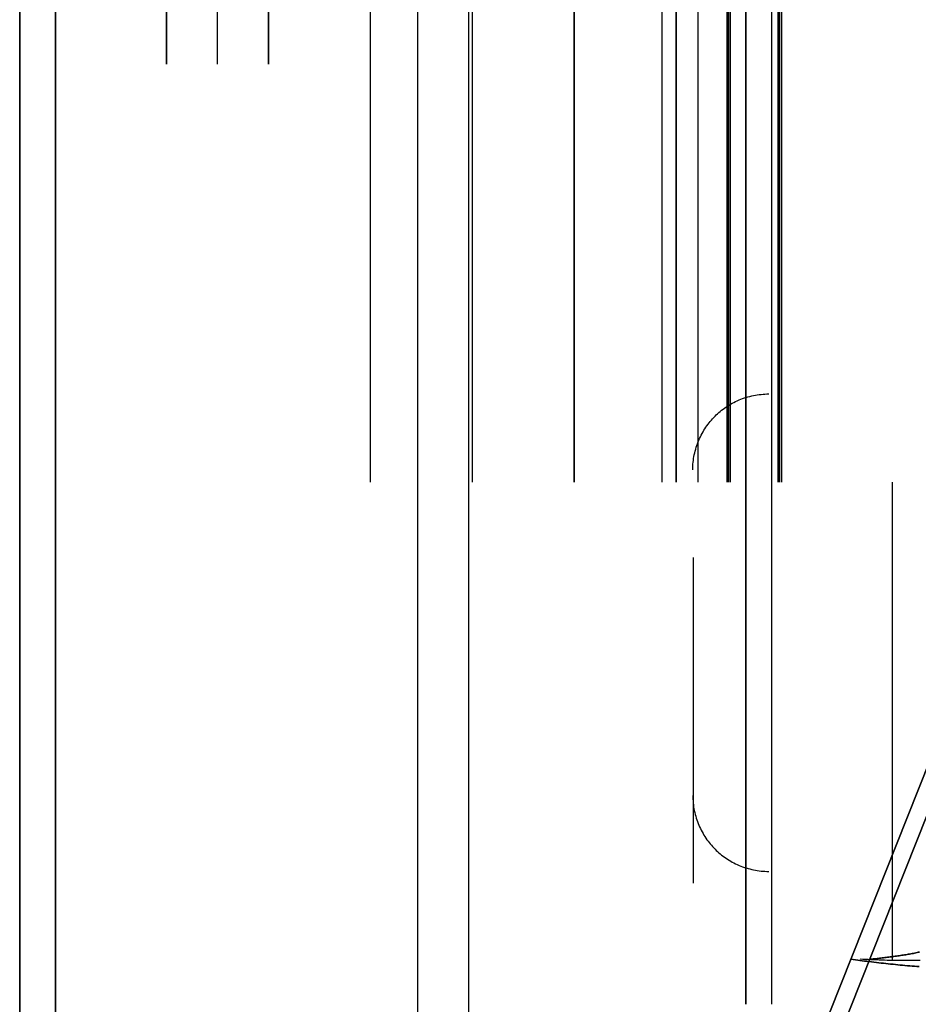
# Model space of a CAD drawing. Header units: millimetres. Extents: x -1030 to 192, y -442 to 180.
# Tile 204 of 256: x 79 to 103, y 16 to 41. Entities that reach past the tile are written whole.
import ezdxf

# ---------------------------------------------------------------- set-up
doc = ezdxf.new("R2010")
doc.units = ezdxf.units.MM
doc.header["$MEASUREMENT"] = 0
doc.layers.add('OVIDIO 120x60x72h', color=7, linetype='Continuous')

msp = doc.modelspace()

# ---------------------------------------------------------------- linework, layer by layer
at = {"layer": 'OVIDIO 120x60x72h', "extrusion": (0.045678, 0.114881, 0.992329)}
for points in [[(-87.84, 35.845), (-87.84, -71.011)], [(-87.84, -71.011), (-87.84, 35.845)], [(-88.296, -71.011), (-88.296, 35.845)], [(-88.296, 35.845), (-88.296, -71.011)]]:
    msp.add_lwpolyline(points, dxfattribs=at)
at = {"layer": 'OVIDIO 120x60x72h'}
for points in [[(98.429, 15.573), (98.429, 78.822)], [(98.429, 78.822), (98.429, 15.573)], [(99.1, 78.822), (99.1, 15.573)], [(89.788, 77.894), (89.788, -131.005)], [(91.13, 77.894), (91.13, -131.005)], [(80.252, -131.005), (80.252, 67.328)], [(80.252, 67.328), (80.252, -131.005)], [(79.313, 65.924), (79.313, -131.005)], [(79.313, -131.005), (79.313, 65.924)], [(79.313, 65.924), (79.313, -131.005)], [(79.313, -131.005), (79.313, 65.924)], [(93.912, 29.322), (93.912, 64.323)], [(93.912, 64.323), (93.912, 29.322)], [(96.225, 29.322), (96.225, 64.323)], [(96.596, 64.323), (96.596, 29.322)], [(96.596, 29.322), (96.596, 64.323)], [(97.174, 29.322), (97.174, 64.323)], [(97.937, 64.323), (97.937, 29.322)], [(97.937, 29.322), (97.937, 64.323)], [(97.982, 29.322), (97.982, 64.323)], [(98.027, 29.322), (98.027, 64.323)], [(99.279, 29.322), (99.279, 64.323)], [(99.279, 64.323), (99.279, 29.322)], [(99.324, 29.322), (99.324, 64.323)], [(99.368, 64.323), (99.368, 29.322)], [(83.179, 53.323), (83.179, 40.322)], [(83.179, 40.322), (83.179, 53.323)], [(84.521, 40.322), (84.521, 53.323)], [(85.863, 40.322), (85.863, 53.323)], [(85.863, 53.323), (85.863, 40.322)], [(88.546, 29.322), (88.546, 43.533)], [(91.229, 29.322), (91.229, 43.533)], [(102.275, 29.322), (102.275, 16.756)]]:
    msp.add_lwpolyline(points, dxfattribs=at)
at = {"layer": 'OVIDIO 120x60x72h', "extrusion": (1, 0, 0)}
for points in [[(78.822, 717.814), (15.573, 717.814)], [(15.573, 717.814), (78.822, 717.814)], [(67.328, 754.169), (-131.005, 754.169)], [(-131.005, 754.169), (67.328, 754.169)], [(16.756, 719.29), (29.322, 719.29)], [(29.322, 716.607), (16.756, 716.607)]]:
    msp.add_lwpolyline(points, dxfattribs=at)
at = {"layer": 'OVIDIO 120x60x72h', "extrusion": (1, 2.56846e-05, 8.30777e-08)}
for points in [[(62.328, 714.97), (31.328, 714.87)], [(31.328, 714.87), (62.328, 714.97)], [(31.326, 715.579), (62.326, 715.679)], [(31.324, 716.288), (62.324, 716.388)], [(62.324, 716.388), (31.324, 716.288)], [(27.323, 716.517), (18.753, 716.49)], [(18.753, 716.49), (27.323, 716.517)], [(18.748, 718.076), (27.318, 718.104)], [(27.318, 718.104), (18.748, 718.076)]]:
    msp.add_lwpolyline(points, dxfattribs=at)
at = {"layer": 'OVIDIO 120x60x72h', "extrusion": (-1.65145e-06, 1, -8.25725e-07)}
for points in [[(-83.179, 738.028), (-85.863, 739.37)], [(-85.863, 739.37), (-83.179, 738.028)]]:
    msp.add_lwpolyline(points, dxfattribs=at)
at = {"layer": 'OVIDIO 120x60x72h', "extrusion": (0.894427, 0, 0.447214)}
for points in [[(40.322, 622.914), (40.078, 622.911), (39.832, 622.903), (39.584, 622.889), (39.334, 622.869), (39.082, 622.844), (38.83, 622.812), (38.576, 622.774), (38.321, 622.73), (38.065, 622.68), (37.809, 622.623), (37.552, 622.559), (37.296, 622.489), (37.039, 622.412), (36.783, 622.329), (36.528, 622.239), (36.273, 622.141), (36.02, 622.038), (35.768, 621.927), (35.518, 621.809), (35.27, 621.685), (35.024, 621.554), (34.781, 621.416), (34.54, 621.272), (34.303, 621.121), (34.069, 620.963), (33.838, 620.8), (33.612, 620.63), (33.389, 620.454), (33.171, 620.272), (32.957, 620.084), (32.748, 619.891), (32.544, 619.692), (32.345, 619.488), (32.152, 619.279), (31.964, 619.065), (31.782, 618.847), (31.606, 618.624), (31.436, 618.398), (31.273, 618.167), (31.115, 617.933), (30.964, 617.696), (30.82, 617.455), (30.682, 617.212), (30.551, 616.966), (30.427, 616.718), (30.309, 616.468), (30.199, 616.216), (30.095, 615.963), (29.998, 615.708), (29.907, 615.453), (29.824, 615.197), (29.747, 614.941), (29.677, 614.684), (29.613, 614.427), (29.556, 614.171), (29.506, 613.915), (29.462, 613.66), (29.424, 613.406), (29.392, 613.154), (29.367, 612.902), (29.347, 612.652), (29.333, 612.404), (29.325, 612.158), (29.322, 611.914)], [(29.322, 611.914), (29.325, 612.158), (29.333, 612.404), (29.347, 612.652), (29.367, 612.902), (29.392, 613.154), (29.424, 613.406), (29.462, 613.66), (29.506, 613.915), (29.556, 614.171), (29.613, 614.427), (29.677, 614.684), (29.747, 614.941), (29.824, 615.197), (29.907, 615.453), (29.998, 615.708), (30.095, 615.963), (30.199, 616.216), (30.309, 616.468), (30.427, 616.718), (30.551, 616.966), (30.682, 617.212), (30.82, 617.455), (30.964, 617.696), (31.115, 617.933), (31.273, 618.167), (31.436, 618.398), (31.606, 618.624), (31.782, 618.847), (31.964, 619.065), (32.152, 619.279), (32.345, 619.488), (32.544, 619.692), (32.748, 619.891), (32.957, 620.084), (33.171, 620.272), (33.389, 620.454), (33.612, 620.63), (33.838, 620.8), (34.069, 620.963), (34.303, 621.121), (34.54, 621.272), (34.781, 621.416), (35.024, 621.554), (35.27, 621.685), (35.518, 621.809), (35.768, 621.927), (36.02, 622.038), (36.273, 622.141), (36.528, 622.239), (36.783, 622.329), (37.039, 622.412), (37.296, 622.489), (37.552, 622.559), (37.809, 622.623), (38.065, 622.68), (38.321, 622.73), (38.576, 622.774), (38.83, 622.812), (39.082, 622.844), (39.334, 622.869), (39.584, 622.889), (39.832, 622.903), (40.078, 622.911), (40.322, 622.914)], [(40.322, 622.914), (40.058, 622.911), (39.792, 622.901), (39.526, 622.885), (39.259, 622.862), (38.992, 622.833), (38.725, 622.797), (38.458, 622.755), (38.192, 622.705), (37.926, 622.65), (37.661, 622.587), (37.398, 622.518), (37.136, 622.442), (36.875, 622.36), (36.617, 622.271), (36.36, 622.175), (36.107, 622.074), (35.855, 621.966), (35.607, 621.852), (35.362, 621.732), (35.12, 621.606), (34.881, 621.474), (34.647, 621.336), (34.416, 621.194), (34.189, 621.045), (33.967, 620.892), (33.749, 620.734), (33.536, 620.571), (33.328, 620.403), (33.124, 620.232), (32.926, 620.056), (32.732, 619.876), (32.544, 619.692), (32.36, 619.504), (32.181, 619.31), (32.005, 619.112), (31.833, 618.908), (31.665, 618.7), (31.502, 618.487), (31.344, 618.269), (31.191, 618.047), (31.043, 617.82), (30.9, 617.589), (30.762, 617.355), (30.63, 617.116), (30.504, 616.874), (30.384, 616.629), (30.27, 616.381), (30.162, 616.13), (30.061, 615.876), (29.965, 615.619), (29.876, 615.361), (29.794, 615.1), (29.718, 614.838), (29.649, 614.575), (29.586, 614.31), (29.531, 614.044), (29.481, 613.778), (29.439, 613.511), (29.403, 613.244), (29.374, 612.977), (29.351, 612.71), (29.335, 612.444), (29.326, 612.178), (29.322, 611.914)], [(29.322, 611.914), (29.325, 612.158), (29.333, 612.404), (29.347, 612.652), (29.367, 612.902), (29.392, 613.154), (29.424, 613.406), (29.462, 613.66), (29.506, 613.915), (29.556, 614.171), (29.613, 614.427), (29.677, 614.684), (29.747, 614.941), (29.824, 615.197), (29.907, 615.453), (29.998, 615.708), (30.095, 615.963), (30.199, 616.216), (30.309, 616.468), (30.427, 616.718), (30.551, 616.966), (30.682, 617.212), (30.82, 617.455), (30.964, 617.696), (31.115, 617.933), (31.273, 618.167), (31.436, 618.398), (31.606, 618.624), (31.782, 618.847), (31.964, 619.065), (32.152, 619.279), (32.345, 619.488), (32.544, 619.692), (32.748, 619.891), (32.957, 620.084), (33.171, 620.272), (33.389, 620.454), (33.612, 620.63), (33.838, 620.8), (34.069, 620.963), (34.303, 621.121), (34.54, 621.272), (34.781, 621.416), (35.024, 621.554), (35.27, 621.685), (35.518, 621.809), (35.768, 621.927), (36.02, 622.038), (36.273, 622.141), (36.528, 622.239), (36.783, 622.329), (37.039, 622.412), (37.296, 622.489), (37.552, 622.559), (37.809, 622.623), (38.065, 622.68), (38.321, 622.73), (38.576, 622.774), (38.83, 622.812), (39.082, 622.844), (39.334, 622.869), (39.584, 622.889), (39.832, 622.903), (40.078, 622.911), (40.322, 622.914)], [(40.322, 622.914), (40.078, 622.911), (39.832, 622.903), (39.584, 622.889), (39.334, 622.869), (39.082, 622.844), (38.83, 622.812), (38.576, 622.774), (38.321, 622.73), (38.065, 622.68), (37.809, 622.623), (37.552, 622.559), (37.296, 622.489), (37.039, 622.412), (36.783, 622.329), (36.528, 622.239), (36.273, 622.141), (36.02, 622.038), (35.768, 621.927), (35.518, 621.809), (35.27, 621.685), (35.024, 621.554), (34.781, 621.416), (34.54, 621.272), (34.303, 621.121), (34.069, 620.963), (33.838, 620.8), (33.612, 620.63), (33.389, 620.454), (33.171, 620.272), (32.957, 620.084), (32.748, 619.891), (32.544, 619.692), (32.345, 619.488), (32.152, 619.279), (31.964, 619.065), (31.782, 618.847), (31.606, 618.624), (31.436, 618.398), (31.273, 618.167), (31.115, 617.933), (30.964, 617.696), (30.82, 617.455), (30.682, 617.212), (30.551, 616.966), (30.427, 616.718), (30.309, 616.468), (30.199, 616.216), (30.095, 615.963), (29.998, 615.708), (29.907, 615.453), (29.824, 615.197), (29.747, 614.941), (29.677, 614.684), (29.613, 614.427), (29.556, 614.171), (29.506, 613.915), (29.462, 613.66), (29.424, 613.406), (29.392, 613.154), (29.367, 612.902), (29.347, 612.652), (29.333, 612.404), (29.325, 612.158), (29.322, 611.914)]]:
    msp.add_lwpolyline(points, dxfattribs=at)
at = {"layer": 'OVIDIO 120x60x72h', "extrusion": (0, 1, 0)}
for points in [[(-84.62, 735.147), (-87.303, 736.488)], [(-88.099, 728.19), (-93.912, 716.562)], [(-90.782, 729.531), (-88.099, 728.19)], [(-88.099, 728.19), (-90.782, 729.531)], [(-93.912, 716.562), (-88.099, 728.19)], [(-95.254, 717.233), (-89.44, 728.861)], [(-96.596, 717.904), (-90.782, 729.531)], [(-90.782, 729.531), (-96.596, 717.904)], [(-91.006, 722.376), (-93.689, 723.718)], [(-96.596, 717.904), (-93.912, 716.562)], [(-93.912, 716.562), (-93.953, 716.483), (-93.996, 716.404), (-94.041, 716.326), (-94.088, 716.248), (-94.137, 716.17), (-94.188, 716.093), (-94.242, 716.017), (-94.298, 715.941), (-94.356, 715.866), (-94.416, 715.792), (-94.478, 715.719), (-94.543, 715.647), (-94.609, 715.576), (-94.678, 715.506), (-94.749, 715.438), (-94.822, 715.371), (-94.897, 715.305), (-94.974, 715.241), (-95.053, 715.179), (-95.134, 715.119), (-95.216, 715.06), (-95.301, 715.003), (-95.387, 714.949), (-95.475, 714.896), (-95.564, 714.845), (-95.655, 714.797), (-95.747, 714.751), (-95.84, 714.707), (-95.935, 714.666), (-96.031, 714.627), (-96.127, 714.59), (-96.225, 714.556), (-96.324, 714.525), (-96.423, 714.496), (-96.523, 714.47), (-96.624, 714.446), (-96.725, 714.425), (-96.826, 714.406), (-96.928, 714.391), (-97.03, 714.378), (-97.131, 714.367), (-97.233, 714.359), (-97.335, 714.354), (-97.436, 714.351), (-97.537, 714.351), (-97.637, 714.354), (-97.737, 714.359), (-97.836, 714.366), (-97.935, 714.376), (-98.033, 714.388), (-98.13, 714.402), (-98.226, 714.419), (-98.32, 714.438), (-98.414, 714.459), (-98.507, 714.482), (-98.598, 714.508), (-98.688, 714.535), (-98.777, 714.564), (-98.864, 714.594), (-98.95, 714.627), (-99.035, 714.661), (-99.118, 714.697), (-99.199, 714.734), (-99.279, 714.773)], [(-99.279, 714.773), (-99.199, 714.734), (-99.118, 714.697), (-99.035, 714.661), (-98.95, 714.627), (-98.864, 714.594), (-98.777, 714.564), (-98.688, 714.535), (-98.598, 714.508), (-98.507, 714.482), (-98.414, 714.459), (-98.32, 714.438), (-98.226, 714.419), (-98.13, 714.402), (-98.033, 714.388), (-97.935, 714.376), (-97.836, 714.366), (-97.737, 714.359), (-97.637, 714.354), (-97.537, 714.351), (-97.436, 714.351), (-97.335, 714.354), (-97.233, 714.359), (-97.131, 714.367), (-97.03, 714.378), (-96.928, 714.391), (-96.826, 714.406), (-96.725, 714.425), (-96.624, 714.446), (-96.523, 714.47), (-96.423, 714.496), (-96.324, 714.525), (-96.225, 714.556), (-96.127, 714.59), (-96.031, 714.627), (-95.935, 714.666), (-95.84, 714.707), (-95.747, 714.751), (-95.655, 714.797), (-95.564, 714.845), (-95.475, 714.896), (-95.387, 714.949), (-95.301, 715.003), (-95.216, 715.06), (-95.134, 715.119), (-95.053, 715.179), (-94.974, 715.241), (-94.897, 715.305), (-94.822, 715.371), (-94.749, 715.438), (-94.678, 715.506), (-94.609, 715.576), (-94.543, 715.647), (-94.478, 715.719), (-94.416, 715.792), (-94.356, 715.866), (-94.298, 715.941), (-94.242, 716.017), (-94.188, 716.093), (-94.137, 716.17), (-94.088, 716.248), (-94.041, 716.326), (-93.996, 716.404), (-93.953, 716.483), (-93.912, 716.562)], [(-93.912, 716.562), (-96.596, 717.904)], [(-98.385, 716.562), (-95.286, 715.013)], [(-97.251, 714.358), (-95.701, 717.457)], [(-97.937, 717.457), (-97.917, 717.447), (-97.897, 717.438), (-97.876, 717.429), (-97.855, 717.42), (-97.834, 717.412), (-97.812, 717.404), (-97.79, 717.397), (-97.767, 717.39), (-97.744, 717.384), (-97.721, 717.378), (-97.698, 717.373), (-97.674, 717.368), (-97.65, 717.364), (-97.626, 717.36), (-97.601, 717.357), (-97.577, 717.355), (-97.552, 717.353), (-97.527, 717.352), (-97.502, 717.351), (-97.477, 717.351), (-97.451, 717.352), (-97.426, 717.353), (-97.4, 717.355), (-97.375, 717.358), (-97.35, 717.361), (-97.324, 717.365), (-97.299, 717.369), (-97.274, 717.375), (-97.248, 717.381), (-97.223, 717.387), (-97.199, 717.394), (-97.174, 717.402), (-97.149, 717.411), (-97.125, 717.42), (-97.101, 717.43), (-97.078, 717.44), (-97.054, 717.451), (-97.031, 717.463), (-97.009, 717.475), (-96.986, 717.487), (-96.964, 717.5), (-96.943, 717.514), (-96.922, 717.528), (-96.901, 717.543), (-96.881, 717.558), (-96.861, 717.574), (-96.842, 717.59), (-96.823, 717.606), (-96.805, 717.623), (-96.787, 717.64), (-96.77, 717.657), (-96.753, 717.675), (-96.737, 717.693), (-96.722, 717.711), (-96.707, 717.73), (-96.692, 717.749), (-96.678, 717.767), (-96.665, 717.787), (-96.652, 717.806), (-96.64, 717.825), (-96.628, 717.845), (-96.617, 717.864), (-96.606, 717.884), (-96.596, 717.904)], [(-96.596, 717.904), (-96.606, 717.884), (-96.617, 717.864), (-96.628, 717.845), (-96.64, 717.825), (-96.652, 717.806), (-96.665, 717.787), (-96.678, 717.767), (-96.692, 717.749), (-96.707, 717.73), (-96.722, 717.711), (-96.737, 717.693), (-96.753, 717.675), (-96.77, 717.657), (-96.787, 717.64), (-96.805, 717.623), (-96.823, 717.606), (-96.842, 717.59), (-96.861, 717.574), (-96.881, 717.558), (-96.901, 717.543), (-96.922, 717.528), (-96.943, 717.514), (-96.964, 717.5), (-96.986, 717.487), (-97.009, 717.475), (-97.031, 717.463), (-97.054, 717.451), (-97.078, 717.44), (-97.101, 717.43), (-97.125, 717.42), (-97.149, 717.411), (-97.174, 717.402), (-97.199, 717.394), (-97.223, 717.387), (-97.248, 717.381), (-97.274, 717.375), (-97.299, 717.369), (-97.324, 717.365), (-97.35, 717.361), (-97.375, 717.358), (-97.4, 717.355), (-97.426, 717.353), (-97.451, 717.352), (-97.477, 717.351), (-97.502, 717.351), (-97.527, 717.352), (-97.552, 717.353), (-97.577, 717.355), (-97.601, 717.357), (-97.626, 717.36), (-97.65, 717.364), (-97.674, 717.368), (-97.698, 717.373), (-97.721, 717.378), (-97.744, 717.384), (-97.767, 717.39), (-97.79, 717.397), (-97.812, 717.404), (-97.834, 717.412), (-97.855, 717.42), (-97.876, 717.429), (-97.897, 717.438), (-97.917, 717.447), (-97.937, 717.457)], [(-97.937, 717.457), (-99.279, 714.773)], [(-98.027, 717.501), (-97.937, 717.457)], [(-97.937, 717.457), (-98.027, 717.501)], [(-99.279, 714.773), (-97.937, 717.457)], [(-101.605, 719.29), (-98.027, 717.501)], [(-102.275, 717.949), (-98.608, 716.115)], [(-99.279, 714.773), (-99.368, 714.818)], [(-99.368, 714.818), (-99.279, 714.773)], [(-99.368, 714.818), (-102.946, 716.607)], [(-101.113, 715.69), (-99.771, 718.373)], [(-101.605, 719.29), (-102.946, 716.607)], [(-102.946, 716.607), (-101.605, 719.29)], [(-101.605, 719.29), (-102.946, 716.607)], [(-102.946, 716.607), (-101.605, 719.29)]]:
    msp.add_lwpolyline(points, dxfattribs=at)
at = {"layer": 'OVIDIO 120x60x72h', "extrusion": (0.326394, -0.003049, 0.945229)}
for points in [[(32.281, 137.349), (32.237, 137.349), (32.192, 137.35), (32.147, 137.352), (32.101, 137.356), (32.055, 137.36), (32.009, 137.365), (31.963, 137.371), (31.917, 137.379), (31.87, 137.388), (31.823, 137.398), (31.777, 137.409), (31.73, 137.421), (31.683, 137.434), (31.636, 137.449), (31.59, 137.465), (31.543, 137.482), (31.497, 137.501), (31.451, 137.52), (31.406, 137.541), (31.36, 137.564), (31.315, 137.587), (31.271, 137.612), (31.227, 137.637), (31.183, 137.664), (31.141, 137.693), (31.098, 137.722), (31.057, 137.752), (31.016, 137.784), (30.976, 137.817), (30.937, 137.85), (30.898, 137.885), (30.861, 137.921), (30.825, 137.958), (30.789, 137.995), (30.754, 138.034), (30.721, 138.073), (30.689, 138.113), (30.657, 138.154), (30.627, 138.196), (30.598, 138.238), (30.57, 138.281), (30.544, 138.325), (30.518, 138.369), (30.494, 138.413), (30.471, 138.458), (30.449, 138.503), (30.428, 138.549), (30.409, 138.595), (30.391, 138.641), (30.374, 138.687), (30.358, 138.733), (30.344, 138.78), (30.331, 138.826), (30.319, 138.873), (30.308, 138.919), (30.298, 138.966), (30.29, 139.012), (30.282, 139.058), (30.276, 139.104), (30.271, 139.15), (30.267, 139.195), (30.264, 139.24), (30.262, 139.285), (30.261, 139.329)], [(30.261, 139.329), (30.262, 139.285), (30.264, 139.24), (30.267, 139.195), (30.271, 139.15), (30.276, 139.104), (30.282, 139.058), (30.29, 139.012), (30.298, 138.966), (30.308, 138.919), (30.319, 138.873), (30.331, 138.826), (30.344, 138.78), (30.358, 138.733), (30.374, 138.687), (30.391, 138.641), (30.409, 138.595), (30.428, 138.549), (30.449, 138.503), (30.471, 138.458), (30.494, 138.413), (30.518, 138.369), (30.544, 138.325), (30.57, 138.281), (30.598, 138.238), (30.627, 138.196), (30.657, 138.154), (30.689, 138.113), (30.721, 138.073), (30.754, 138.034), (30.789, 137.995), (30.825, 137.958), (30.861, 137.921), (30.898, 137.885), (30.937, 137.85), (30.976, 137.817), (31.016, 137.784), (31.057, 137.752), (31.098, 137.722), (31.141, 137.693), (31.183, 137.664), (31.227, 137.637), (31.271, 137.612), (31.315, 137.587), (31.36, 137.564), (31.406, 137.541), (31.451, 137.52), (31.497, 137.501), (31.543, 137.482), (31.59, 137.465), (31.636, 137.449), (31.683, 137.434), (31.73, 137.421), (31.777, 137.409), (31.823, 137.398), (31.87, 137.388), (31.917, 137.379), (31.963, 137.371), (32.009, 137.365), (32.055, 137.36), (32.101, 137.356), (32.147, 137.352), (32.192, 137.35), (32.237, 137.349), (32.281, 137.349)], [(32.281, 137.349), (32.231, 137.349), (32.181, 137.351), (32.13, 137.353), (32.08, 137.357), (32.03, 137.362), (31.98, 137.369), (31.93, 137.377), (31.881, 137.386), (31.831, 137.396), (31.782, 137.407), (31.734, 137.42), (31.686, 137.434), (31.638, 137.449), (31.59, 137.465), (31.544, 137.482), (31.497, 137.501), (31.452, 137.52), (31.407, 137.541), (31.362, 137.562), (31.319, 137.585), (31.276, 137.609), (31.234, 137.633), (31.193, 137.658), (31.152, 137.685), (31.113, 137.712), (31.074, 137.74), (31.036, 137.768), (30.999, 137.797), (30.963, 137.827), (30.928, 137.858), (30.894, 137.889), (30.861, 137.921), (30.829, 137.953), (30.797, 137.987), (30.766, 138.021), (30.735, 138.057), (30.705, 138.093), (30.675, 138.13), (30.647, 138.168), (30.619, 138.207), (30.592, 138.247), (30.566, 138.288), (30.54, 138.33), (30.516, 138.372), (30.493, 138.415), (30.47, 138.459), (30.449, 138.504), (30.428, 138.549), (30.409, 138.595), (30.391, 138.641), (30.374, 138.688), (30.358, 138.736), (30.343, 138.784), (30.329, 138.832), (30.317, 138.881), (30.306, 138.93), (30.296, 138.979), (30.287, 139.029), (30.28, 139.079), (30.273, 139.129), (30.268, 139.179), (30.265, 139.229), (30.262, 139.279), (30.261, 139.329)], [(30.261, 139.329), (30.262, 139.285), (30.264, 139.24), (30.267, 139.195), (30.271, 139.15), (30.276, 139.104), (30.282, 139.058), (30.29, 139.012), (30.298, 138.966), (30.308, 138.919), (30.319, 138.873), (30.331, 138.826), (30.344, 138.78), (30.358, 138.733), (30.374, 138.687), (30.391, 138.641), (30.409, 138.595), (30.428, 138.549), (30.449, 138.503), (30.471, 138.458), (30.494, 138.413), (30.518, 138.369), (30.544, 138.325), (30.57, 138.281), (30.598, 138.238), (30.627, 138.196), (30.657, 138.154), (30.689, 138.113), (30.721, 138.073), (30.754, 138.034), (30.789, 137.995), (30.825, 137.958), (30.861, 137.921), (30.898, 137.885), (30.937, 137.85), (30.976, 137.817), (31.016, 137.784), (31.057, 137.752), (31.098, 137.722), (31.141, 137.693), (31.183, 137.664), (31.227, 137.637), (31.271, 137.612), (31.315, 137.587), (31.36, 137.564), (31.406, 137.541), (31.451, 137.52), (31.497, 137.501), (31.543, 137.482), (31.59, 137.465), (31.636, 137.449), (31.683, 137.434), (31.73, 137.421), (31.777, 137.409), (31.823, 137.398), (31.87, 137.388), (31.917, 137.379), (31.963, 137.371), (32.009, 137.365), (32.055, 137.36), (32.101, 137.356), (32.147, 137.352), (32.192, 137.35), (32.237, 137.349), (32.281, 137.349)], [(32.281, 137.349), (32.237, 137.349), (32.192, 137.35), (32.147, 137.352), (32.101, 137.356), (32.055, 137.36), (32.009, 137.365), (31.963, 137.371), (31.917, 137.379), (31.87, 137.388), (31.823, 137.398), (31.777, 137.409), (31.73, 137.421), (31.683, 137.434), (31.636, 137.449), (31.59, 137.465), (31.543, 137.482), (31.497, 137.501), (31.451, 137.52), (31.406, 137.541), (31.36, 137.564), (31.315, 137.587), (31.271, 137.612), (31.227, 137.637), (31.183, 137.664), (31.141, 137.693), (31.098, 137.722), (31.057, 137.752), (31.016, 137.784), (30.976, 137.817), (30.937, 137.85), (30.898, 137.885), (30.861, 137.921), (30.825, 137.958), (30.789, 137.995), (30.754, 138.034), (30.721, 138.073), (30.689, 138.113), (30.657, 138.154), (30.627, 138.196), (30.598, 138.238), (30.57, 138.281), (30.544, 138.325), (30.518, 138.369), (30.494, 138.413), (30.471, 138.458), (30.449, 138.503), (30.428, 138.549), (30.409, 138.595), (30.391, 138.641), (30.374, 138.687), (30.358, 138.733), (30.344, 138.78), (30.331, 138.826), (30.319, 138.873), (30.308, 138.919), (30.298, 138.966), (30.29, 139.012), (30.282, 139.058), (30.276, 139.104), (30.271, 139.15), (30.267, 139.195), (30.264, 139.24), (30.262, 139.285), (30.261, 139.329)], [(30.252, 140.3), (30.251, 140.347), (30.249, 140.394), (30.246, 140.442), (30.242, 140.49), (30.237, 140.538), (30.23, 140.587), (30.223, 140.635), (30.214, 140.684), (30.205, 140.733), (30.194, 140.783), (30.182, 140.832), (30.169, 140.881), (30.154, 140.93), (30.139, 140.979), (30.122, 141.028), (30.104, 141.077), (30.084, 141.126), (30.064, 141.174), (30.042, 141.222), (30.019, 141.269), (29.994, 141.316), (29.969, 141.363), (29.942, 141.409), (29.914, 141.454), (29.885, 141.499), (29.855, 141.543), (29.824, 141.586), (29.791, 141.629), (29.758, 141.67), (29.723, 141.711), (29.688, 141.751), (29.651, 141.79), (29.614, 141.828), (29.575, 141.865), (29.536, 141.9), (29.496, 141.935), (29.455, 141.968), (29.414, 142.001), (29.371, 142.032), (29.329, 142.062), (29.285, 142.09), (29.241, 142.117), (29.197, 142.144), (29.152, 142.168), (29.106, 142.192), (29.061, 142.214), (29.015, 142.235), (28.968, 142.254), (28.922, 142.273), (28.875, 142.289), (28.829, 142.305), (28.782, 142.319), (28.735, 142.332), (28.688, 142.344), (28.642, 142.355), (28.595, 142.364), (28.549, 142.372), (28.502, 142.379), (28.456, 142.384), (28.411, 142.389), (28.365, 142.392), (28.32, 142.394), (28.275, 142.395), (28.231, 142.396)], [(28.231, 142.396), (28.275, 142.395), (28.32, 142.394), (28.365, 142.392), (28.411, 142.389), (28.456, 142.384), (28.502, 142.379), (28.549, 142.372), (28.595, 142.364), (28.642, 142.355), (28.688, 142.344), (28.735, 142.332), (28.782, 142.319), (28.829, 142.305), (28.875, 142.289), (28.922, 142.273), (28.968, 142.254), (29.015, 142.235), (29.061, 142.214), (29.106, 142.192), (29.152, 142.168), (29.197, 142.144), (29.241, 142.117), (29.285, 142.09), (29.329, 142.062), (29.371, 142.032), (29.414, 142.001), (29.455, 141.968), (29.496, 141.935), (29.536, 141.9), (29.575, 141.865), (29.614, 141.828), (29.651, 141.79), (29.688, 141.751), (29.723, 141.711), (29.758, 141.67), (29.791, 141.629), (29.824, 141.586), (29.855, 141.543), (29.885, 141.499), (29.914, 141.454), (29.942, 141.409), (29.969, 141.363), (29.994, 141.316), (30.019, 141.269), (30.042, 141.222), (30.064, 141.174), (30.084, 141.126), (30.104, 141.077), (30.122, 141.028), (30.139, 140.979), (30.154, 140.93), (30.169, 140.881), (30.182, 140.832), (30.194, 140.783), (30.205, 140.733), (30.214, 140.684), (30.223, 140.635), (30.23, 140.587), (30.237, 140.538), (30.242, 140.49), (30.246, 140.442), (30.249, 140.394), (30.251, 140.347), (30.252, 140.3)], [(28.226, 142.913), (28.27, 142.913), (28.315, 142.912), (28.36, 142.91), (28.405, 142.907), (28.451, 142.902), (28.497, 142.897), (28.543, 142.89), (28.59, 142.882), (28.636, 142.872), (28.683, 142.862), (28.73, 142.85), (28.777, 142.837), (28.824, 142.823), (28.87, 142.807), (28.917, 142.79), (28.963, 142.772), (29.01, 142.753), (29.055, 142.732), (29.101, 142.71), (29.147, 142.686), (29.191, 142.661), (29.236, 142.635), (29.28, 142.608), (29.323, 142.579), (29.366, 142.55), (29.409, 142.518), (29.45, 142.486), (29.491, 142.453), (29.531, 142.418), (29.57, 142.382), (29.608, 142.346), (29.646, 142.308), (29.682, 142.269), (29.718, 142.229), (29.753, 142.188), (29.786, 142.147), (29.818, 142.104), (29.85, 142.061), (29.88, 142.017), (29.909, 141.972), (29.937, 141.927), (29.964, 141.881), (29.989, 141.834), (30.013, 141.787), (30.037, 141.74), (30.058, 141.692), (30.079, 141.643), (30.098, 141.595), (30.117, 141.546), (30.133, 141.497), (30.149, 141.448), (30.164, 141.399), (30.177, 141.35), (30.189, 141.3), (30.2, 141.251), (30.209, 141.202), (30.218, 141.153), (30.225, 141.104), (30.231, 141.056), (30.237, 141.008), (30.241, 140.96), (30.244, 140.912), (30.246, 140.864), (30.247, 140.818)], [(30.247, 140.818), (30.246, 140.864), (30.244, 140.912), (30.241, 140.96), (30.237, 141.008), (30.231, 141.056), (30.225, 141.104), (30.218, 141.153), (30.209, 141.202), (30.2, 141.251), (30.189, 141.3), (30.177, 141.35), (30.164, 141.399), (30.149, 141.448), (30.133, 141.497), (30.117, 141.546), (30.098, 141.595), (30.079, 141.643), (30.058, 141.692), (30.037, 141.74), (30.013, 141.787), (29.989, 141.834), (29.964, 141.881), (29.937, 141.927), (29.909, 141.972), (29.88, 142.017), (29.85, 142.061), (29.818, 142.104), (29.786, 142.147), (29.753, 142.188), (29.718, 142.229), (29.682, 142.269), (29.646, 142.308), (29.608, 142.346), (29.57, 142.382), (29.531, 142.418), (29.491, 142.453), (29.45, 142.486), (29.409, 142.518), (29.366, 142.55), (29.323, 142.579), (29.28, 142.608), (29.236, 142.635), (29.191, 142.661), (29.147, 142.686), (29.101, 142.71), (29.055, 142.732), (29.01, 142.753), (28.963, 142.772), (28.917, 142.79), (28.87, 142.807), (28.824, 142.823), (28.777, 142.837), (28.73, 142.85), (28.683, 142.862), (28.636, 142.872), (28.59, 142.882), (28.543, 142.89), (28.497, 142.897), (28.451, 142.902), (28.405, 142.907), (28.36, 142.91), (28.315, 142.912), (28.27, 142.913), (28.226, 142.913)], [(19.661, 142.311), (19.617, 142.31), (19.572, 142.308), (19.527, 142.305), (19.482, 142.3), (19.436, 142.295), (19.39, 142.288), (19.344, 142.281), (19.298, 142.272), (19.251, 142.262), (19.205, 142.25), (19.158, 142.237), (19.112, 142.224), (19.065, 142.208), (19.019, 142.192), (18.973, 142.174), (18.927, 142.155), (18.881, 142.134), (18.835, 142.113), (18.79, 142.09), (18.745, 142.065), (18.701, 142.04), (18.657, 142.013), (18.613, 141.984), (18.57, 141.955), (18.528, 141.924), (18.486, 141.892), (18.445, 141.859), (18.405, 141.825), (18.366, 141.79), (18.328, 141.753), (18.29, 141.716), (18.253, 141.677), (18.217, 141.637), (18.183, 141.597), (18.149, 141.555), (18.116, 141.513), (18.085, 141.47), (18.054, 141.426), (18.025, 141.381), (17.997, 141.336), (17.97, 141.29), (17.944, 141.244), (17.919, 141.197), (17.896, 141.149), (17.874, 141.101), (17.853, 141.053), (17.833, 141.004), (17.815, 140.955), (17.798, 140.906), (17.782, 140.857), (17.767, 140.807), (17.754, 140.758), (17.741, 140.708), (17.73, 140.659), (17.721, 140.61), (17.712, 140.56), (17.704, 140.511), (17.698, 140.462), (17.693, 140.414), (17.688, 140.365), (17.685, 140.317), (17.683, 140.269), (17.682, 140.222), (17.682, 140.175)], [(17.682, 140.175), (17.682, 140.222), (17.683, 140.269), (17.685, 140.317), (17.688, 140.365), (17.693, 140.414), (17.698, 140.462), (17.704, 140.511), (17.712, 140.56), (17.721, 140.61), (17.73, 140.659), (17.741, 140.708), (17.754, 140.758), (17.767, 140.807), (17.782, 140.857), (17.798, 140.906), (17.815, 140.955), (17.833, 141.004), (17.853, 141.053), (17.874, 141.101), (17.896, 141.149), (17.919, 141.197), (17.944, 141.244), (17.97, 141.29), (17.997, 141.336), (18.025, 141.381), (18.054, 141.426), (18.085, 141.47), (18.116, 141.513), (18.149, 141.555), (18.183, 141.597), (18.217, 141.637), (18.253, 141.677), (18.29, 141.716), (18.328, 141.753), (18.366, 141.79), (18.405, 141.825), (18.445, 141.859), (18.486, 141.892), (18.528, 141.924), (18.57, 141.955), (18.613, 141.984), (18.657, 142.013), (18.701, 142.04), (18.745, 142.065), (18.79, 142.09), (18.835, 142.113), (18.881, 142.134), (18.927, 142.155), (18.973, 142.174), (19.019, 142.192), (19.065, 142.208), (19.112, 142.224), (19.158, 142.237), (19.205, 142.25), (19.251, 142.262), (19.298, 142.272), (19.344, 142.281), (19.39, 142.288), (19.436, 142.295), (19.482, 142.3), (19.527, 142.305), (19.572, 142.308), (19.617, 142.31), (19.661, 142.311)], [(17.677, 140.693), (17.677, 140.74), (17.678, 140.787), (17.68, 140.835), (17.683, 140.883), (17.688, 140.932), (17.693, 140.98), (17.699, 141.029), (17.707, 141.078), (17.715, 141.128), (17.725, 141.177), (17.736, 141.226), (17.749, 141.276), (17.762, 141.325), (17.777, 141.375), (17.793, 141.424), (17.81, 141.473), (17.828, 141.522), (17.848, 141.571), (17.869, 141.619), (17.891, 141.667), (17.914, 141.714), (17.939, 141.761), (17.965, 141.808), (17.992, 141.854), (18.02, 141.899), (18.049, 141.944), (18.08, 141.988), (18.111, 142.031), (18.144, 142.073), (18.178, 142.115), (18.212, 142.155), (18.248, 142.195), (18.285, 142.233), (18.322, 142.271), (18.361, 142.307), (18.4, 142.343), (18.44, 142.377), (18.481, 142.41), (18.523, 142.442), (18.565, 142.473), (18.608, 142.502), (18.651, 142.53), (18.695, 142.557), (18.74, 142.583), (18.785, 142.607), (18.83, 142.63), (18.876, 142.652), (18.921, 142.673), (18.967, 142.692), (19.014, 142.71), (19.06, 142.726), (19.107, 142.741), (19.153, 142.755), (19.2, 142.768), (19.246, 142.779), (19.292, 142.79), (19.339, 142.799), (19.385, 142.806), (19.431, 142.813), (19.476, 142.818), (19.522, 142.822), (19.567, 142.826), (19.612, 142.828), (19.656, 142.829)], [(19.656, 142.829), (19.612, 142.828), (19.567, 142.826), (19.522, 142.822), (19.476, 142.818), (19.431, 142.813), (19.385, 142.806), (19.339, 142.799), (19.292, 142.79), (19.246, 142.779), (19.2, 142.768), (19.153, 142.755), (19.107, 142.741), (19.06, 142.726), (19.014, 142.71), (18.967, 142.692), (18.921, 142.673), (18.876, 142.652), (18.83, 142.63), (18.785, 142.607), (18.74, 142.583), (18.695, 142.557), (18.651, 142.53), (18.608, 142.502), (18.565, 142.473), (18.523, 142.442), (18.481, 142.41), (18.44, 142.377), (18.4, 142.343), (18.361, 142.307), (18.322, 142.271), (18.285, 142.233), (18.248, 142.195), (18.212, 142.155), (18.178, 142.115), (18.144, 142.073), (18.111, 142.031), (18.08, 141.988), (18.049, 141.944), (18.02, 141.899), (17.992, 141.854), (17.965, 141.808), (17.939, 141.761), (17.914, 141.714), (17.891, 141.667), (17.869, 141.619), (17.848, 141.571), (17.828, 141.522), (17.81, 141.473), (17.793, 141.424), (17.777, 141.375), (17.762, 141.325), (17.749, 141.276), (17.736, 141.226), (17.725, 141.177), (17.715, 141.128), (17.707, 141.078), (17.699, 141.029), (17.693, 140.98), (17.688, 140.932), (17.683, 140.883), (17.68, 140.835), (17.678, 140.787), (17.677, 140.74), (17.677, 140.693)]]:
    msp.add_lwpolyline(points, dxfattribs=at)
at = {"layer": 'OVIDIO 120x60x72h', "extrusion": (0.000995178, 0.999995, 0.002882)}
for points in [[(-101.818, 714.777), (-102.308, 716.194)], [(-102.308, 716.194), (-101.818, 714.777)], [(-101.756, 716.385), (-101.266, 714.967)], [(-99.226, 715.672), (-99.716, 717.089)], [(-100.419, 716.847), (-99.93, 715.429)], [(-99.93, 715.429), (-100.419, 716.847)], [(-99.856, 715.454), (-100.345, 716.872)], [(-101.665, 716.416), (-101.176, 714.999)], [(-101.176, 714.999), (-101.665, 716.416)]]:
    msp.add_lwpolyline(points, dxfattribs=at)
at = {"layer": 'OVIDIO 120x60x72h', "extrusion": (1.55701e-05, -0.003235, 0.999995)}
for points in [[(97.031, 29.643), (97.031, 29.693), (97.033, 29.743), (97.036, 29.793), (97.041, 29.844), (97.046, 29.894), (97.053, 29.943), (97.062, 29.993), (97.071, 30.043), (97.082, 30.092), (97.094, 30.141), (97.107, 30.189), (97.121, 30.238), (97.137, 30.285), (97.153, 30.332), (97.171, 30.379), (97.19, 30.425), (97.21, 30.47), (97.231, 30.515), (97.253, 30.559), (97.276, 30.603), (97.3, 30.645), (97.325, 30.687), (97.351, 30.728), (97.377, 30.768), (97.405, 30.808), (97.433, 30.846), (97.462, 30.884), (97.492, 30.92), (97.522, 30.956), (97.553, 30.991), (97.584, 31.024), (97.616, 31.057), (97.649, 31.089), (97.683, 31.121), (97.718, 31.152), (97.753, 31.182), (97.79, 31.212), (97.828, 31.241), (97.866, 31.269), (97.905, 31.296), (97.946, 31.323), (97.987, 31.349), (98.028, 31.374), (98.071, 31.398), (98.114, 31.421), (98.158, 31.443), (98.203, 31.464), (98.249, 31.484), (98.295, 31.503), (98.341, 31.52), (98.388, 31.537), (98.436, 31.553), (98.484, 31.567), (98.533, 31.58), (98.582, 31.592), (98.631, 31.603), (98.68, 31.612), (98.73, 31.62), (98.78, 31.627), (98.83, 31.633), (98.88, 31.637), (98.93, 31.64), (98.981, 31.642), (99.031, 31.643)], [(97.031, 21.073), (97.032, 21.023), (97.033, 20.973), (97.037, 20.922), (97.041, 20.872), (97.047, 20.822), (97.054, 20.772), (97.062, 20.723), (97.071, 20.673), (97.082, 20.624), (97.094, 20.575), (97.107, 20.526), (97.121, 20.478), (97.137, 20.431), (97.154, 20.384), (97.171, 20.337), (97.19, 20.291), (97.21, 20.245), (97.231, 20.201), (97.253, 20.157), (97.276, 20.113), (97.3, 20.071), (97.325, 20.029), (97.351, 19.988), (97.378, 19.948), (97.405, 19.908), (97.433, 19.87), (97.462, 19.832), (97.492, 19.796), (97.522, 19.76), (97.553, 19.725), (97.585, 19.692), (97.617, 19.659), (97.65, 19.627), (97.683, 19.595), (97.718, 19.564), (97.754, 19.534), (97.79, 19.504), (97.828, 19.475), (97.866, 19.447), (97.906, 19.42), (97.946, 19.393), (97.987, 19.367), (98.029, 19.342), (98.071, 19.318), (98.115, 19.295), (98.159, 19.273), (98.203, 19.252), (98.249, 19.232), (98.295, 19.213), (98.342, 19.196), (98.389, 19.179), (98.436, 19.163), (98.485, 19.149), (98.533, 19.136), (98.582, 19.124), (98.631, 19.113), (98.681, 19.104), (98.73, 19.096), (98.78, 19.089), (98.83, 19.083), (98.881, 19.079), (98.931, 19.076), (98.981, 19.074), (99.031, 19.073)]]:
    msp.add_lwpolyline(points, dxfattribs=at)
at = {"layer": 'OVIDIO 120x60x72h', "extrusion": (-0.001021, 0.999999, 0.000352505)}
for points in [[(-99.989, 715.506), (-99.072, 715.823)], [(-99.072, 715.823), (-99.989, 715.506)], [(-99.072, 716.616), (-100.234, 716.215)], [(-99.072, 717.41), (-100.479, 716.924)], [(-100.479, 716.924), (-99.072, 717.41)], [(-99.059, 715.787), (-101.209, 715.044)], [(-101.209, 715.044), (-99.059, 715.787)], [(-101.454, 715.753), (-99.059, 716.58)], [(-101.699, 716.462), (-99.059, 717.374)], [(-99.059, 717.374), (-101.699, 716.462)]]:
    msp.add_lwpolyline(points, dxfattribs=at)
at = {"layer": 'OVIDIO 120x60x72h', "extrusion": (1, 5.03618e-08, -1.557e-05)}
for points in [[(29.323, 717.422), (29.328, 715.835)], [(29.328, 715.835), (29.323, 717.422)], [(28.735, 717.908), (28.74, 716.321)], [(27.32, 718.106), (27.325, 716.519)], [(27.325, 716.519), (27.32, 718.106)], [(18.756, 716.491), (18.75, 718.078)], [(18.75, 718.078), (18.756, 716.491)], [(17.342, 716.284), (17.337, 717.871)], [(16.753, 717.381), (16.758, 715.794)], [(16.758, 715.794), (16.753, 717.381)]]:
    msp.add_lwpolyline(points, dxfattribs=at)
at = {"layer": 'OVIDIO 120x60x72h', "extrusion": (0, -1.53093e-05, 1)}
msp.add_lwpolyline([(97.042, 27.334), (97.042, 18.764)], dxfattribs=at)
at = {"layer": 'OVIDIO 120x60x72h', "extrusion": (0, 1, 1.53089e-05)}
msp.add_lwpolyline([(-97.042, 718.09), (-97.042, 716.503)], dxfattribs=at)
at = {"layer": 'OVIDIO 120x60x72h'}
for points in [[(101.682, 16.756, 716.468), (101.715, 16.76, 716.457), (101.748, 16.763, 716.447), (101.781, 16.767, 716.437), (101.814, 16.771, 716.428), (101.848, 16.775, 716.419), (101.881, 16.779, 716.411), (101.915, 16.783, 716.403), (101.949, 16.787, 716.397), (101.983, 16.79, 716.39), (102.017, 16.795, 716.385), (102.051, 16.799, 716.38), (102.086, 16.803, 716.375), (102.12, 16.807, 716.372), (102.155, 16.811, 716.368), (102.189, 16.815, 716.366), (102.224, 16.82, 716.364), (102.258, 16.824, 716.363), (102.293, 16.829, 716.362), (102.327, 16.833, 716.362), (102.362, 16.838, 716.362), (102.396, 16.843, 716.364), (102.431, 16.847, 716.365), (102.465, 16.852, 716.368), (102.499, 16.857, 716.371), (102.534, 16.863, 716.374), (102.568, 16.868, 716.378), (102.602, 16.873, 716.383), (102.636, 16.879, 716.389), (102.67, 16.884, 716.395), (102.704, 16.89, 716.401), (102.737, 16.896, 716.408), (102.771, 16.902, 716.416), (102.804, 16.908, 716.424), (102.837, 16.915, 716.433), (102.87, 16.921, 716.443), (102.903, 16.928, 716.453), (102.935, 16.935, 716.463), (102.967, 16.942, 716.474), (102.999, 16.949, 716.486)], [(102.999, 16.949, 716.486), (102.967, 16.942, 716.474), (102.935, 16.935, 716.463), (102.903, 16.928, 716.453), (102.87, 16.921, 716.443), (102.837, 16.915, 716.433), (102.804, 16.908, 716.424), (102.771, 16.902, 716.416), (102.737, 16.896, 716.408), (102.704, 16.89, 716.401), (102.67, 16.884, 716.395), (102.636, 16.879, 716.389), (102.602, 16.873, 716.383), (102.568, 16.868, 716.378), (102.534, 16.863, 716.374), (102.499, 16.857, 716.371), (102.465, 16.852, 716.368), (102.431, 16.847, 716.365), (102.396, 16.843, 716.364), (102.362, 16.838, 716.362), (102.327, 16.833, 716.362), (102.293, 16.829, 716.362), (102.258, 16.824, 716.363), (102.224, 16.82, 716.364), (102.189, 16.815, 716.366), (102.155, 16.811, 716.368), (102.12, 16.807, 716.372), (102.086, 16.803, 716.375), (102.051, 16.799, 716.38), (102.017, 16.795, 716.385), (101.983, 16.79, 716.39), (101.949, 16.787, 716.397), (101.915, 16.783, 716.403), (101.881, 16.779, 716.411), (101.848, 16.775, 716.419), (101.814, 16.771, 716.428), (101.781, 16.767, 716.437), (101.748, 16.763, 716.447), (101.715, 16.76, 716.457), (101.682, 16.756, 716.468)], [(102.989, 16.566, 714.964), (102.927, 16.57, 714.95), (102.865, 16.575, 714.937), (102.803, 16.579, 714.925), (102.741, 16.584, 714.915), (102.679, 16.59, 714.906), (102.616, 16.595, 714.898), (102.554, 16.601, 714.891), (102.491, 16.607, 714.885), (102.428, 16.613, 714.881), (102.365, 16.619, 714.878), (102.302, 16.626, 714.876), (102.239, 16.632, 714.875), (102.177, 16.639, 714.876), (102.114, 16.646, 714.877), (102.051, 16.653, 714.88), (101.988, 16.66, 714.885), (101.926, 16.667, 714.89), (101.863, 16.675, 714.897), (101.801, 16.682, 714.905), (101.739, 16.69, 714.914), (101.677, 16.697, 714.924), (101.615, 16.705, 714.936), (101.554, 16.713, 714.949), (101.493, 16.721, 714.962), (101.432, 16.728, 714.978), (101.372, 16.736, 714.994), (101.311, 16.744, 715.011), (101.252, 16.752, 715.03), (101.192, 16.76, 715.05)], [(101.192, 16.76, 715.05), (101.252, 16.752, 715.03), (101.311, 16.744, 715.011), (101.372, 16.736, 714.994), (101.432, 16.728, 714.978), (101.493, 16.721, 714.962), (101.554, 16.713, 714.949), (101.615, 16.705, 714.936), (101.677, 16.697, 714.924), (101.739, 16.69, 714.914), (101.801, 16.682, 714.905), (101.863, 16.675, 714.897), (101.926, 16.667, 714.89), (101.988, 16.66, 714.885), (102.051, 16.653, 714.88), (102.114, 16.646, 714.877), (102.177, 16.639, 714.876), (102.239, 16.632, 714.875), (102.302, 16.626, 714.876), (102.365, 16.619, 714.878), (102.428, 16.613, 714.881), (102.491, 16.607, 714.885), (102.554, 16.601, 714.891), (102.616, 16.595, 714.898), (102.679, 16.59, 714.906), (102.741, 16.584, 714.915), (102.803, 16.579, 714.925), (102.865, 16.575, 714.937), (102.927, 16.57, 714.95), (102.989, 16.566, 714.964)], [(103.018, 16.73, 715.729), (102.948, 16.728, 715.709), (102.877, 16.726, 715.691), (102.805, 16.725, 715.676), (102.734, 16.724, 715.662), (102.661, 16.724, 715.65), (102.589, 16.724, 715.64), (102.516, 16.724, 715.632), (102.443, 16.725, 715.626), (102.37, 16.726, 715.622), (102.297, 16.727, 715.62), (102.224, 16.729, 715.62), (102.151, 16.731, 715.622), (102.078, 16.733, 715.626), (102.005, 16.735, 715.633), (101.933, 16.737, 715.641), (101.861, 16.74, 715.651), (101.789, 16.743, 715.663), (101.717, 16.746, 715.678), (101.646, 16.749, 715.694), (101.575, 16.752, 715.713), (101.505, 16.755, 715.733), (101.436, 16.758, 715.756)]]:
    msp.add_polyline3d(points, dxfattribs=at)

doc.saveas('drawing.dxf')
